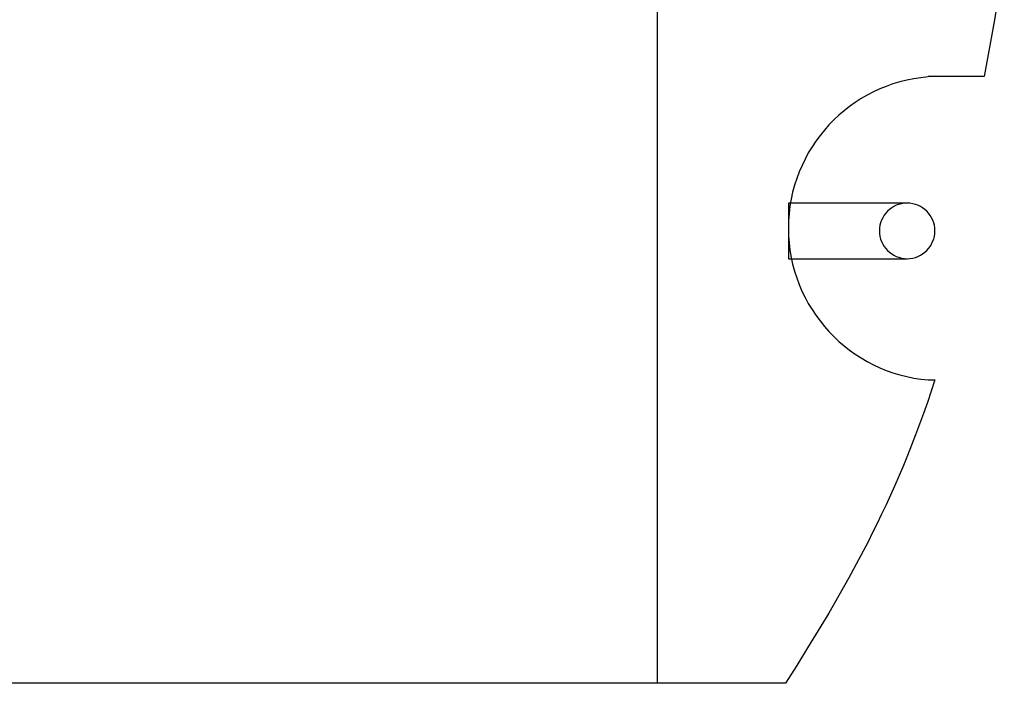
# Model space of a CAD drawing. Header units: metres. Extents: x 779 to 7046, y -512 to 9570.
# Tile 167 of 256: x 2480.778 to 2481.031, y -213.769 to -213.599. Entities that reach past the tile are written whole.
import ezdxf

# ---------------------------------------------------------------- set-up
doc = ezdxf.new("R2010")
doc.units = ezdxf.units.M
doc.linetypes.add('CIĄGłA', pattern=[0])
for name, color, linetype in [('1__logo', 7, 'Continuous'), ('PDF _Geometria', 7, 'Continuous'), ('TB_OBRYS1', 3, 'Continuous')]:
    doc.layers.add(name, color=color, linetype=linetype)

# ---------------------------------------------------------------- blocks, each defined once
blk = doc.blocks.new('B-B')
at = {"layer": '1__logo', "color": 18, "lineweight": 25, "true_color": 0x000000}
for p, q in [((24.97102, -78.00671, -10.04), (24.96263, -77.96165, -10.04)), ((24.97102, -78.00671, -10.04), (24.96263, -77.96165, -10.04)), ((25.09245, -77.98485, -10.04), (25.0784, -77.98747, -10.04)), ((25.09245, -77.98485, -10.04), (25.0784, -77.98747, -10.04)), ((25.09245, -77.98485, -10.04), (25.0784, -77.98747, -10.04)), ((25.09245, -77.98485, -10.04), (25.0784, -77.98747, -10.04)), ((25.09803, -78.01484, -10.04), (25.09245, -77.98485, -10.04)), ((25.09803, -78.01484, -10.04), (25.09245, -77.98485, -10.04)), ((25.09803, -78.01484, -10.04), (25.09245, -77.98485, -10.04)), ((25.09803, -78.01484, -10.04), (25.09245, -77.98485, -10.04)), ((25.0784, -77.98747, -10.04), (25.08399, -78.01746, -10.04)), ((25.0784, -77.98747, -10.04), (25.08399, -78.01746, -10.04)), ((25.0784, -77.98747, -10.04), (25.08399, -78.01746, -10.04)), ((25.0784, -77.98747, -10.04), (25.08399, -78.01746, -10.04)), ((25.08063, -77.98746, -10.04), (25.07887, -77.9881, -10.04)), ((25.08063, -77.98746, -10.04), (25.07887, -77.9881, -10.04)), ((25.08063, -77.98746, -10.04), (25.07887, -77.9881, -10.04)), ((25.08063, -77.98746, -10.04), (25.07887, -77.9881, -10.04)), ((25.0824, -77.9869, -10.04), (25.08063, -77.98746, -10.04)), ((25.0824, -77.9869, -10.04), (25.08063, -77.98746, -10.04)), ((25.0824, -77.9869, -10.04), (25.08063, -77.98746, -10.04)), ((25.0824, -77.9869, -10.04), (25.08063, -77.98746, -10.04)), ((25.08422, -77.98643, -10.04), (25.0824, -77.9869, -10.04)), ((25.08422, -77.98643, -10.04), (25.0824, -77.9869, -10.04)), ((25.08422, -77.98643, -10.04), (25.0824, -77.9869, -10.04)), ((25.08422, -77.98643, -10.04), (25.0824, -77.9869, -10.04)), ((25.08611, -77.98603, -10.04), (25.08422, -77.98643, -10.04)), ((25.08611, -77.98603, -10.04), (25.08422, -77.98643, -10.04)), ((25.08611, -77.98603, -10.04), (25.08422, -77.98643, -10.04)), ((25.08611, -77.98603, -10.04), (25.08422, -77.98643, -10.04)), ((25.08797, -77.98573, -10.04), (25.08611, -77.98603, -10.04)), ((25.08797, -77.98573, -10.04), (25.08611, -77.98603, -10.04)), ((25.08797, -77.98573, -10.04), (25.08611, -77.98603, -10.04)), ((25.08797, -77.98573, -10.04), (25.08611, -77.98603, -10.04)), ((25.08985, -77.98552, -10.04), (25.08797, -77.98573, -10.04)), ((25.08985, -77.98552, -10.04), (25.08797, -77.98573, -10.04)), ((25.08985, -77.98552, -10.04), (25.08797, -77.98573, -10.04)), ((25.08985, -77.98552, -10.04), (25.08797, -77.98573, -10.04)), ((25.09174, -77.98539, -10.04), (25.08985, -77.98552, -10.04)), ((25.09174, -77.98539, -10.04), (25.08985, -77.98552, -10.04)), ((25.09174, -77.98539, -10.04), (25.08985, -77.98552, -10.04)), ((25.09174, -77.98539, -10.04), (25.08985, -77.98552, -10.04)), ((25.09357, -77.98536, -10.04), (25.09174, -77.98539, -10.04)), ((25.09357, -77.98536, -10.04), (25.09174, -77.98539, -10.04)), ((25.09357, -77.98536, -10.04), (25.09174, -77.98539, -10.04)), ((25.09357, -77.98536, -10.04), (25.09174, -77.98539, -10.04)), ((25.0954, -77.98542, -10.04), (25.09357, -77.98536, -10.04)), ((25.0954, -77.98542, -10.04), (25.09357, -77.98536, -10.04)), ((25.0954, -77.98542, -10.04), (25.09357, -77.98536, -10.04)), ((25.0954, -77.98542, -10.04), (25.09357, -77.98536, -10.04)), ((25.09726, -77.98556, -10.04), (25.0954, -77.98542, -10.04)), ((25.09726, -77.98556, -10.04), (25.0954, -77.98542, -10.04)), ((25.09726, -77.98556, -10.04), (25.0954, -77.98542, -10.04)), ((25.09726, -77.98556, -10.04), (25.0954, -77.98542, -10.04)), ((25.09904, -77.98581, -10.04), (25.09726, -77.98556, -10.04)), ((25.09904, -77.98581, -10.04), (25.09726, -77.98556, -10.04)), ((25.09904, -77.98581, -10.04), (25.09726, -77.98556, -10.04)), ((25.09904, -77.98581, -10.04), (25.09726, -77.98556, -10.04)), ((25.10084, -77.98614, -10.04), (25.09904, -77.98581, -10.04)), ((25.10084, -77.98614, -10.04), (25.09904, -77.98581, -10.04)), ((25.10084, -77.98614, -10.04), (25.09904, -77.98581, -10.04)), ((25.10084, -77.98614, -10.04), (25.09904, -77.98581, -10.04)), ((25.10261, -77.98653, -10.04), (25.10084, -77.98614, -10.04)), ((25.10261, -77.98653, -10.04), (25.10084, -77.98614, -10.04)), ((25.10261, -77.98653, -10.04), (25.10084, -77.98614, -10.04)), ((25.10261, -77.98653, -10.04), (25.10084, -77.98614, -10.04)), ((25.10435, -77.98701, -10.04), (25.10261, -77.98653, -10.04)), ((25.10435, -77.98701, -10.04), (25.10261, -77.98653, -10.04)), ((25.10435, -77.98701, -10.04), (25.10261, -77.98653, -10.04)), ((25.10435, -77.98701, -10.04), (25.10261, -77.98653, -10.04)), ((25.10605, -77.98754, -10.04), (25.10435, -77.98701, -10.04)), ((25.10605, -77.98754, -10.04), (25.10435, -77.98701, -10.04)), ((25.10605, -77.98754, -10.04), (25.10435, -77.98701, -10.04)), ((25.10605, -77.98754, -10.04), (25.10435, -77.98701, -10.04)), ((25.07554, -77.98961, -10.04), (25.07392, -77.99049, -10.04)), ((25.07554, -77.98961, -10.04), (25.07392, -77.99049, -10.04)), ((25.07554, -77.98961, -10.04), (25.07392, -77.99049, -10.04)), ((25.07554, -77.98961, -10.04), (25.07392, -77.99049, -10.04)), ((25.07718, -77.98881, -10.04), (25.07554, -77.98961, -10.04)), ((25.07718, -77.98881, -10.04), (25.07554, -77.98961, -10.04)), ((25.07718, -77.98881, -10.04), (25.07554, -77.98961, -10.04)), ((25.07718, -77.98881, -10.04), (25.07554, -77.98961, -10.04)), ((25.07887, -77.9881, -10.04), (25.07718, -77.98881, -10.04)), ((25.07887, -77.9881, -10.04), (25.07718, -77.98881, -10.04)), ((25.07887, -77.9881, -10.04), (25.07718, -77.98881, -10.04)), ((25.07887, -77.9881, -10.04), (25.07718, -77.98881, -10.04)), ((25.10774, -77.9882, -10.04), (25.10605, -77.98754, -10.04)), ((25.10774, -77.9882, -10.04), (25.10605, -77.98754, -10.04)), ((25.10774, -77.9882, -10.04), (25.10605, -77.98754, -10.04)), ((25.10774, -77.9882, -10.04), (25.10605, -77.98754, -10.04)), ((25.10938, -77.98888, -10.04), (25.10774, -77.9882, -10.04)), ((25.10938, -77.98888, -10.04), (25.10774, -77.9882, -10.04)), ((25.10938, -77.98888, -10.04), (25.10774, -77.9882, -10.04)), ((25.10938, -77.98888, -10.04), (25.10774, -77.9882, -10.04)), ((25.111, -77.98969, -10.04), (25.10938, -77.98888, -10.04)), ((25.111, -77.98969, -10.04), (25.10938, -77.98888, -10.04)), ((25.111, -77.98969, -10.04), (25.10938, -77.98888, -10.04)), ((25.111, -77.98969, -10.04), (25.10938, -77.98888, -10.04)), ((25.11254, -77.99052, -10.04), (25.111, -77.98969, -10.04)), ((25.11254, -77.99052, -10.04), (25.111, -77.98969, -10.04)), ((25.11254, -77.99052, -10.04), (25.111, -77.98969, -10.04)), ((25.11254, -77.99052, -10.04), (25.111, -77.98969, -10.04)), ((25.07086, -77.99244, -10.04), (25.06941, -77.99352, -10.04)), ((25.07086, -77.99244, -10.04), (25.06941, -77.99352, -10.04)), ((25.07086, -77.99244, -10.04), (25.06941, -77.99352, -10.04)), ((25.07086, -77.99244, -10.04), (25.06941, -77.99352, -10.04)), ((25.07236, -77.99145, -10.04), (25.07086, -77.99244, -10.04)), ((25.07236, -77.99145, -10.04), (25.07086, -77.99244, -10.04)), ((25.07236, -77.99145, -10.04), (25.07086, -77.99244, -10.04)), ((25.07236, -77.99145, -10.04), (25.07086, -77.99244, -10.04)), ((25.07392, -77.99049, -10.04), (25.07236, -77.99145, -10.04)), ((25.07392, -77.99049, -10.04), (25.07236, -77.99145, -10.04)), ((25.07392, -77.99049, -10.04), (25.07236, -77.99145, -10.04)), ((25.07392, -77.99049, -10.04), (25.07236, -77.99145, -10.04)), ((25.11409, -77.99143, -10.04), (25.11254, -77.99052, -10.04)), ((25.11409, -77.99143, -10.04), (25.11254, -77.99052, -10.04)), ((25.11409, -77.99143, -10.04), (25.11254, -77.99052, -10.04)), ((25.11409, -77.99143, -10.04), (25.11254, -77.99052, -10.04)), ((25.11557, -77.99245, -10.04), (25.11409, -77.99143, -10.04)), ((25.11557, -77.99245, -10.04), (25.11409, -77.99143, -10.04)), ((25.11557, -77.99245, -10.04), (25.11409, -77.99143, -10.04)), ((25.11557, -77.99245, -10.04), (25.11409, -77.99143, -10.04)), ((25.11701, -77.99347, -10.04), (25.11557, -77.99245, -10.04)), ((25.11701, -77.99347, -10.04), (25.11557, -77.99245, -10.04)), ((25.11701, -77.99347, -10.04), (25.11557, -77.99245, -10.04)), ((25.11701, -77.99347, -10.04), (25.11557, -77.99245, -10.04)), ((25.06801, -77.99462, -10.04), (25.06668, -77.99585, -10.04)), ((25.06801, -77.99462, -10.04), (25.06668, -77.99585, -10.04)), ((25.06801, -77.99462, -10.04), (25.06668, -77.99585, -10.04)), ((25.06801, -77.99462, -10.04), (25.06668, -77.99585, -10.04)), ((25.06941, -77.99352, -10.04), (25.06801, -77.99462, -10.04)), ((25.06941, -77.99352, -10.04), (25.06801, -77.99462, -10.04)), ((25.06941, -77.99352, -10.04), (25.06801, -77.99462, -10.04)), ((25.06941, -77.99352, -10.04), (25.06801, -77.99462, -10.04)), ((25.11838, -77.9946, -10.04), (25.11701, -77.99347, -10.04)), ((25.11838, -77.9946, -10.04), (25.11701, -77.99347, -10.04)), ((25.11838, -77.9946, -10.04), (25.11701, -77.99347, -10.04)), ((25.11838, -77.9946, -10.04), (25.11701, -77.99347, -10.04)), ((25.11971, -77.99578, -10.04), (25.11838, -77.9946, -10.04)), ((25.11971, -77.99578, -10.04), (25.11838, -77.9946, -10.04)), ((25.11971, -77.99578, -10.04), (25.11838, -77.9946, -10.04)), ((25.11971, -77.99578, -10.04), (25.11838, -77.9946, -10.04)), ((25.06539, -77.99707, -10.04), (25.06417, -77.99841, -10.04)), ((25.06539, -77.99707, -10.04), (25.06417, -77.99841, -10.04)), ((25.06539, -77.99707, -10.04), (25.06417, -77.99841, -10.04)), ((25.06539, -77.99707, -10.04), (25.06417, -77.99841, -10.04)), ((25.06668, -77.99585, -10.04), (25.06539, -77.99707, -10.04)), ((25.06668, -77.99585, -10.04), (25.06539, -77.99707, -10.04)), ((25.06668, -77.99585, -10.04), (25.06539, -77.99707, -10.04)), ((25.06668, -77.99585, -10.04), (25.06539, -77.99707, -10.04)), ((25.12101, -77.99701, -10.04), (25.11971, -77.99578, -10.04)), ((25.12101, -77.99701, -10.04), (25.11971, -77.99578, -10.04)), ((25.12101, -77.99701, -10.04), (25.11971, -77.99578, -10.04)), ((25.12101, -77.99701, -10.04), (25.11971, -77.99578, -10.04)), ((25.12224, -77.99834, -10.04), (25.12101, -77.99701, -10.04)), ((25.12224, -77.99834, -10.04), (25.12101, -77.99701, -10.04)), ((25.12224, -77.99834, -10.04), (25.12101, -77.99701, -10.04)), ((25.12224, -77.99834, -10.04), (25.12101, -77.99701, -10.04)), ((25.06299, -77.99975, -10.04), (25.06191, -78.00115, -10.04)), ((25.06299, -77.99975, -10.04), (25.06191, -78.00115, -10.04)), ((25.06299, -77.99975, -10.04), (25.06191, -78.00115, -10.04)), ((25.06299, -77.99975, -10.04), (25.06191, -78.00115, -10.04)), ((25.06417, -77.99841, -10.04), (25.06299, -77.99975, -10.04)), ((25.06417, -77.99841, -10.04), (25.06299, -77.99975, -10.04)), ((25.06417, -77.99841, -10.04), (25.06299, -77.99975, -10.04)), ((25.06417, -77.99841, -10.04), (25.06299, -77.99975, -10.04)), ((25.12343, -77.99968, -10.04), (25.12224, -77.99834, -10.04)), ((25.12343, -77.99968, -10.04), (25.12224, -77.99834, -10.04)), ((25.12343, -77.99968, -10.04), (25.12224, -77.99834, -10.04)), ((25.12343, -77.99968, -10.04), (25.12224, -77.99834, -10.04)), ((25.12454, -78.00112, -10.04), (25.12343, -77.99968, -10.04)), ((25.12454, -78.00112, -10.04), (25.12343, -77.99968, -10.04)), ((25.12454, -78.00112, -10.04), (25.12343, -77.99968, -10.04)), ((25.12454, -78.00112, -10.04), (25.12343, -77.99968, -10.04)), ((25.06085, -78.00264, -10.04), (25.05988, -78.00412, -10.04)), ((25.06085, -78.00264, -10.04), (25.05988, -78.00412, -10.04)), ((25.06085, -78.00264, -10.04), (25.05988, -78.00412, -10.04)), ((25.06085, -78.00264, -10.04), (25.05988, -78.00412, -10.04)), ((25.06191, -78.00115, -10.04), (25.06085, -78.00264, -10.04)), ((25.06191, -78.00115, -10.04), (25.06085, -78.00264, -10.04)), ((25.06191, -78.00115, -10.04), (25.06085, -78.00264, -10.04)), ((25.06191, -78.00115, -10.04), (25.06085, -78.00264, -10.04)), ((25.12557, -78.00258, -10.04), (25.12454, -78.00112, -10.04)), ((25.12557, -78.00258, -10.04), (25.12454, -78.00112, -10.04)), ((25.12557, -78.00258, -10.04), (25.12454, -78.00112, -10.04)), ((25.12557, -78.00258, -10.04), (25.12454, -78.00112, -10.04)), ((25.12652, -78.0041, -10.04), (25.12557, -78.00258, -10.04)), ((25.12652, -78.0041, -10.04), (25.12557, -78.00258, -10.04)), ((25.12652, -78.0041, -10.04), (25.12557, -78.00258, -10.04)), ((25.12652, -78.0041, -10.04), (25.12557, -78.00258, -10.04)), ((24.97102, -78.00671, -10.04), (24.97057, -78.0043, -10.04)), ((24.97102, -78.00671, -10.04), (24.97057, -78.0043, -10.04)), ((24.97102, -78.00671, -10.04), (24.97057, -78.0043, -10.04)), ((24.97102, -78.00671, -10.04), (24.97057, -78.0043, -10.04)), ((25.05988, -78.00412, -10.04), (25.05901, -78.00566, -10.04)), ((25.05988, -78.00412, -10.04), (25.05901, -78.00566, -10.04)), ((25.05988, -78.00412, -10.04), (25.05901, -78.00566, -10.04)), ((25.05988, -78.00412, -10.04), (25.05901, -78.00566, -10.04)), ((25.12744, -78.00566, -10.04), (25.12652, -78.0041, -10.04)), ((25.12744, -78.00566, -10.04), (25.12652, -78.0041, -10.04)), ((25.12744, -78.00566, -10.04), (25.12652, -78.0041, -10.04)), ((25.12744, -78.00566, -10.04), (25.12652, -78.0041, -10.04)), ((24.97603, -78.00872, -10.04), (24.97102, -78.00671, -10.04)), ((24.97603, -78.00872, -10.04), (24.97102, -78.00671, -10.04)), ((24.97603, -78.00872, -10.04), (24.97102, -78.00671, -10.04)), ((24.97603, -78.00872, -10.04), (24.97102, -78.00671, -10.04)), ((24.97603, -78.00872, -10.04), (24.97102, -78.00671, -10.04)), ((24.97603, -78.00872, -10.04), (24.97102, -78.00671, -10.04)), ((24.97603, -78.00872, -10.04), (24.97102, -78.00671, -10.04)), ((24.97603, -78.00872, -10.04), (24.97102, -78.00671, -10.04)), ((25.05819, -78.00724, -10.04), (25.05742, -78.00885, -10.04)), ((25.05819, -78.00724, -10.04), (25.05742, -78.00885, -10.04)), ((25.05819, -78.00724, -10.04), (25.05742, -78.00885, -10.04)), ((25.05819, -78.00724, -10.04), (25.05742, -78.00885, -10.04)), ((25.05901, -78.00566, -10.04), (25.05819, -78.00724, -10.04)), ((25.05901, -78.00566, -10.04), (25.05819, -78.00724, -10.04)), ((25.05901, -78.00566, -10.04), (25.05819, -78.00724, -10.04)), ((25.05901, -78.00566, -10.04), (25.05819, -78.00724, -10.04)), ((25.12828, -78.00729, -10.04), (25.12744, -78.00566, -10.04)), ((25.12828, -78.00729, -10.04), (25.12744, -78.00566, -10.04)), ((25.12828, -78.00729, -10.04), (25.12744, -78.00566, -10.04)), ((25.12828, -78.00729, -10.04), (25.12744, -78.00566, -10.04)), ((25.12908, -78.00897, -10.04), (25.12828, -78.00729, -10.04)), ((25.12908, -78.00897, -10.04), (25.12828, -78.00729, -10.04)), ((25.12908, -78.00897, -10.04), (25.12828, -78.00729, -10.04)), ((25.12908, -78.00897, -10.04), (25.12828, -78.00729, -10.04)), ((24.98099, -78.01065, -10.04), (24.97603, -78.00872, -10.04)), ((24.98099, -78.01065, -10.04), (24.97603, -78.00872, -10.04)), ((24.98099, -78.01065, -10.04), (24.97603, -78.00872, -10.04)), ((24.98099, -78.01065, -10.04), (24.97603, -78.00872, -10.04)), ((24.98099, -78.01065, -10.04), (24.97603, -78.00872, -10.04)), ((24.98099, -78.01065, -10.04), (24.97603, -78.00872, -10.04)), ((24.98099, -78.01065, -10.04), (24.97603, -78.00872, -10.04)), ((24.98099, -78.01065, -10.04), (24.97603, -78.00872, -10.04)), ((25.05742, -78.00885, -10.04), (25.05675, -78.01054, -10.04)), ((25.05742, -78.00885, -10.04), (25.05675, -78.01054, -10.04)), ((25.05742, -78.00885, -10.04), (25.05675, -78.01054, -10.04)), ((25.05742, -78.00885, -10.04), (25.05675, -78.01054, -10.04)), ((25.08709, -78.01019, -10.04), (25.08654, -78.01061, -10.04)), ((25.08709, -78.01019, -10.04), (25.08654, -78.01061, -10.04)), ((25.08709, -78.01019, -10.04), (25.08654, -78.01061, -10.04)), ((25.08709, -78.01019, -10.04), (25.08654, -78.01061, -10.04)), ((25.0877, -78.00986, -10.04), (25.08709, -78.01019, -10.04)), ((25.0877, -78.00986, -10.04), (25.08709, -78.01019, -10.04)), ((25.0877, -78.00986, -10.04), (25.08709, -78.01019, -10.04)), ((25.0877, -78.00986, -10.04), (25.08709, -78.01019, -10.04)), ((25.08831, -78.00956, -10.04), (25.0877, -78.00986, -10.04)), ((25.08831, -78.00956, -10.04), (25.0877, -78.00986, -10.04)), ((25.08831, -78.00956, -10.04), (25.0877, -78.00986, -10.04)), ((25.08831, -78.00956, -10.04), (25.0877, -78.00986, -10.04)), ((25.08903, -78.00934, -10.04), (25.08831, -78.00956, -10.04)), ((25.08903, -78.00934, -10.04), (25.08831, -78.00956, -10.04)), ((25.08903, -78.00934, -10.04), (25.08831, -78.00956, -10.04)), ((25.08903, -78.00934, -10.04), (25.08831, -78.00956, -10.04)), ((25.08971, -78.00917, -10.04), (25.08903, -78.00934, -10.04)), ((25.08971, -78.00917, -10.04), (25.08903, -78.00934, -10.04)), ((25.08971, -78.00917, -10.04), (25.08903, -78.00934, -10.04)), ((25.08971, -78.00917, -10.04), (25.08903, -78.00934, -10.04)), ((25.09045, -78.00908, -10.04), (25.08971, -78.00917, -10.04)), ((25.09045, -78.00908, -10.04), (25.08971, -78.00917, -10.04)), ((25.09045, -78.00908, -10.04), (25.08971, -78.00917, -10.04)), ((25.09045, -78.00908, -10.04), (25.08971, -78.00917, -10.04)), ((25.09115, -78.00903, -10.04), (25.09045, -78.00908, -10.04)), ((25.09115, -78.00903, -10.04), (25.09045, -78.00908, -10.04)), ((25.09115, -78.00903, -10.04), (25.09045, -78.00908, -10.04)), ((25.09115, -78.00903, -10.04), (25.09045, -78.00908, -10.04)), ((25.09183, -78.00909, -10.04), (25.09115, -78.00903, -10.04)), ((25.09183, -78.00909, -10.04), (25.09115, -78.00903, -10.04)), ((25.09183, -78.00909, -10.04), (25.09115, -78.00903, -10.04)), ((25.09183, -78.00909, -10.04), (25.09115, -78.00903, -10.04)), ((25.09252, -78.00918, -10.04), (25.09183, -78.00909, -10.04)), ((25.09252, -78.00918, -10.04), (25.09183, -78.00909, -10.04)), ((25.09252, -78.00918, -10.04), (25.09183, -78.00909, -10.04)), ((25.09252, -78.00918, -10.04), (25.09183, -78.00909, -10.04)), ((25.09318, -78.00937, -10.04), (25.09252, -78.00918, -10.04)), ((25.09318, -78.00937, -10.04), (25.09252, -78.00918, -10.04)), ((25.09318, -78.00937, -10.04), (25.09252, -78.00918, -10.04)), ((25.09318, -78.00937, -10.04), (25.09252, -78.00918, -10.04)), ((25.09385, -78.0096, -10.04), (25.09318, -78.00937, -10.04)), ((25.09385, -78.0096, -10.04), (25.09318, -78.00937, -10.04)), ((25.09385, -78.0096, -10.04), (25.09318, -78.00937, -10.04)), ((25.09385, -78.0096, -10.04), (25.09318, -78.00937, -10.04)), ((25.09444, -78.00994, -10.04), (25.09385, -78.0096, -10.04)), ((25.09444, -78.00994, -10.04), (25.09385, -78.0096, -10.04)), ((25.09444, -78.00994, -10.04), (25.09385, -78.0096, -10.04)), ((25.09444, -78.00994, -10.04), (25.09385, -78.0096, -10.04)), ((25.09504, -78.01027, -10.04), (25.09444, -78.00994, -10.04)), ((25.09504, -78.01027, -10.04), (25.09444, -78.00994, -10.04)), ((25.09504, -78.01027, -10.04), (25.09444, -78.00994, -10.04)), ((25.09504, -78.01027, -10.04), (25.09444, -78.00994, -10.04)), ((25.12975, -78.01067, -10.04), (25.12908, -78.00897, -10.04)), ((25.12975, -78.01067, -10.04), (25.12908, -78.00897, -10.04)), ((25.12975, -78.01067, -10.04), (25.12908, -78.00897, -10.04)), ((25.12975, -78.01067, -10.04), (25.12908, -78.00897, -10.04)), ((24.98592, -78.0125, -10.04), (24.98099, -78.01065, -10.04)), ((24.98592, -78.0125, -10.04), (24.98099, -78.01065, -10.04)), ((24.98592, -78.0125, -10.04), (24.98099, -78.01065, -10.04)), ((24.98592, -78.0125, -10.04), (24.98099, -78.01065, -10.04)), ((24.98592, -78.0125, -10.04), (24.98099, -78.01065, -10.04)), ((24.98592, -78.0125, -10.04), (24.98099, -78.01065, -10.04)), ((24.98592, -78.0125, -10.04), (24.98099, -78.01065, -10.04)), ((24.98592, -78.0125, -10.04), (24.98099, -78.01065, -10.04)), ((24.99081, -78.01435, -10.04), (24.98592, -78.0125, -10.04)), ((24.99081, -78.01435, -10.04), (24.98592, -78.0125, -10.04)), ((24.99081, -78.01435, -10.04), (24.98592, -78.0125, -10.04)), ((24.99081, -78.01435, -10.04), (24.98592, -78.0125, -10.04)), ((24.99081, -78.01435, -10.04), (24.98592, -78.0125, -10.04)), ((24.99081, -78.01435, -10.04), (24.98592, -78.0125, -10.04)), ((24.99081, -78.01435, -10.04), (24.98592, -78.0125, -10.04)), ((24.99081, -78.01435, -10.04), (24.98592, -78.0125, -10.04)), ((25.05613, -78.01222, -10.04), (25.05561, -78.01396, -10.04)), ((25.05613, -78.01222, -10.04), (25.05561, -78.01396, -10.04)), ((25.05613, -78.01222, -10.04), (25.05561, -78.01396, -10.04)), ((25.05613, -78.01222, -10.04), (25.05561, -78.01396, -10.04)), ((25.05675, -78.01054, -10.04), (25.05613, -78.01222, -10.04)), ((25.05675, -78.01054, -10.04), (25.05613, -78.01222, -10.04)), ((25.05675, -78.01054, -10.04), (25.05613, -78.01222, -10.04)), ((25.05675, -78.01054, -10.04), (25.05613, -78.01222, -10.04)), ((25.0848, -78.01272, -10.04), (25.08447, -78.01336, -10.04)), ((25.0848, -78.01272, -10.04), (25.08447, -78.01336, -10.04)), ((25.0848, -78.01272, -10.04), (25.08447, -78.01336, -10.04)), ((25.0848, -78.01272, -10.04), (25.08447, -78.01336, -10.04)), ((25.08513, -78.01212, -10.04), (25.0848, -78.01272, -10.04)), ((25.08513, -78.01212, -10.04), (25.0848, -78.01272, -10.04)), ((25.08513, -78.01212, -10.04), (25.0848, -78.01272, -10.04)), ((25.08513, -78.01212, -10.04), (25.0848, -78.01272, -10.04)), ((25.08557, -78.01159, -10.04), (25.08513, -78.01212, -10.04)), ((25.08557, -78.01159, -10.04), (25.08513, -78.01212, -10.04)), ((25.08557, -78.01159, -10.04), (25.08513, -78.01212, -10.04)), ((25.08557, -78.01159, -10.04), (25.08513, -78.01212, -10.04)), ((25.086, -78.01106, -10.04), (25.08557, -78.01159, -10.04)), ((25.086, -78.01106, -10.04), (25.08557, -78.01159, -10.04)), ((25.086, -78.01106, -10.04), (25.08557, -78.01159, -10.04)), ((25.086, -78.01106, -10.04), (25.08557, -78.01159, -10.04)), ((25.08654, -78.01061, -10.04), (25.086, -78.01106, -10.04)), ((25.08654, -78.01061, -10.04), (25.086, -78.01106, -10.04)), ((25.08654, -78.01061, -10.04), (25.086, -78.01106, -10.04)), ((25.08654, -78.01061, -10.04), (25.086, -78.01106, -10.04)), ((25.09561, -78.0107, -10.04), (25.09504, -78.01027, -10.04)), ((25.09561, -78.0107, -10.04), (25.09504, -78.01027, -10.04)), ((25.09561, -78.0107, -10.04), (25.09504, -78.01027, -10.04)), ((25.09561, -78.0107, -10.04), (25.09504, -78.01027, -10.04)), ((25.0961, -78.01119, -10.04), (25.09561, -78.0107, -10.04)), ((25.0961, -78.01119, -10.04), (25.09561, -78.0107, -10.04)), ((25.0961, -78.01119, -10.04), (25.09561, -78.0107, -10.04)), ((25.0961, -78.01119, -10.04), (25.09561, -78.0107, -10.04)), ((25.09655, -78.01169, -10.04), (25.0961, -78.01119, -10.04)), ((25.09655, -78.01169, -10.04), (25.0961, -78.01119, -10.04)), ((25.09655, -78.01169, -10.04), (25.0961, -78.01119, -10.04)), ((25.09655, -78.01169, -10.04), (25.0961, -78.01119, -10.04)), ((25.09697, -78.01223, -10.04), (25.09655, -78.01169, -10.04)), ((25.09697, -78.01223, -10.04), (25.09655, -78.01169, -10.04)), ((25.09697, -78.01223, -10.04), (25.09655, -78.01169, -10.04)), ((25.09697, -78.01223, -10.04), (25.09655, -78.01169, -10.04)), ((25.0973, -78.01284, -10.04), (25.09697, -78.01223, -10.04)), ((25.0973, -78.01284, -10.04), (25.09697, -78.01223, -10.04)), ((25.0973, -78.01284, -10.04), (25.09697, -78.01223, -10.04)), ((25.0973, -78.01284, -10.04), (25.09697, -78.01223, -10.04)), ((25.13035, -78.01243, -10.04), (25.12975, -78.01067, -10.04)), ((25.13035, -78.01243, -10.04), (25.12975, -78.01067, -10.04)), ((25.13035, -78.01243, -10.04), (25.12975, -78.01067, -10.04)), ((25.13035, -78.01243, -10.04), (25.12975, -78.01067, -10.04)), ((25.13091, -78.01425, -10.04), (25.13035, -78.01243, -10.04)), ((25.13091, -78.01425, -10.04), (25.13035, -78.01243, -10.04)), ((25.13091, -78.01425, -10.04), (25.13035, -78.01243, -10.04)), ((25.13091, -78.01425, -10.04), (25.13035, -78.01243, -10.04)), ((24.99572, -78.01607, -10.04), (24.99081, -78.01435, -10.04)), ((24.99572, -78.01607, -10.04), (24.99081, -78.01435, -10.04)), ((24.99572, -78.01607, -10.04), (24.99081, -78.01435, -10.04)), ((24.99572, -78.01607, -10.04), (24.99081, -78.01435, -10.04)), ((24.99572, -78.01607, -10.04), (24.99081, -78.01435, -10.04)), ((24.99572, -78.01607, -10.04), (24.99081, -78.01435, -10.04)), ((24.99572, -78.01607, -10.04), (24.99081, -78.01435, -10.04)), ((24.99572, -78.01607, -10.04), (24.99081, -78.01435, -10.04)), ((25.05561, -78.01396, -10.04), (25.05517, -78.01569, -10.04)), ((25.05561, -78.01396, -10.04), (25.05517, -78.01569, -10.04)), ((25.05561, -78.01396, -10.04), (25.05517, -78.01569, -10.04)), ((25.05561, -78.01396, -10.04), (25.05517, -78.01569, -10.04)), ((25.08404, -78.01464, -10.04), (25.08395, -78.01533, -10.04)), ((25.08404, -78.01464, -10.04), (25.08395, -78.01533, -10.04)), ((25.08404, -78.01464, -10.04), (25.08395, -78.01533, -10.04)), ((25.08404, -78.01464, -10.04), (25.08395, -78.01533, -10.04)), ((25.08423, -78.01398, -10.04), (25.08404, -78.01464, -10.04)), ((25.08423, -78.01398, -10.04), (25.08404, -78.01464, -10.04)), ((25.08423, -78.01398, -10.04), (25.08404, -78.01464, -10.04)), ((25.08423, -78.01398, -10.04), (25.08404, -78.01464, -10.04)), ((25.08447, -78.01336, -10.04), (25.08423, -78.01398, -10.04)), ((25.08447, -78.01336, -10.04), (25.08423, -78.01398, -10.04)), ((25.08447, -78.01336, -10.04), (25.08423, -78.01398, -10.04)), ((25.08447, -78.01336, -10.04), (25.08423, -78.01398, -10.04)), ((25.0976, -78.0135, -10.04), (25.0973, -78.01284, -10.04)), ((25.0976, -78.0135, -10.04), (25.0973, -78.01284, -10.04)), ((25.0976, -78.0135, -10.04), (25.0973, -78.01284, -10.04)), ((25.0976, -78.0135, -10.04), (25.0973, -78.01284, -10.04)), ((25.09786, -78.01416, -10.04), (25.0976, -78.0135, -10.04)), ((25.09786, -78.01416, -10.04), (25.0976, -78.0135, -10.04)), ((25.09786, -78.01416, -10.04), (25.0976, -78.0135, -10.04)), ((25.09786, -78.01416, -10.04), (25.0976, -78.0135, -10.04)), ((25.09803, -78.01484, -10.04), (25.09786, -78.01416, -10.04)), ((25.09803, -78.01484, -10.04), (25.09786, -78.01416, -10.04)), ((25.09803, -78.01484, -10.04), (25.09786, -78.01416, -10.04)), ((25.09803, -78.01484, -10.04), (25.09786, -78.01416, -10.04)), ((25.09803, -78.01484, -10.04), (25.09803, -78.01484, -10.04)), ((25.09803, -78.01484, -10.04), (25.09803, -78.01484, -10.04)), ((25.09812, -78.01558, -10.04), (25.09803, -78.01484, -10.04)), ((25.09812, -78.01558, -10.04), (25.09803, -78.01484, -10.04)), ((25.09803, -78.01484, -10.04), (25.09803, -78.01484, -10.04)), ((25.09803, -78.01484, -10.04), (25.09803, -78.01484, -10.04)), ((25.09812, -78.01558, -10.04), (25.09803, -78.01484, -10.04)), ((25.09812, -78.01558, -10.04), (25.09803, -78.01484, -10.04)), ((25.131, -78.01423, -10.04), (25.13091, -78.01425, -10.04)), ((25.131, -78.01423, -10.04), (25.13091, -78.01425, -10.04)), ((25.131, -78.01423, -10.04), (25.13091, -78.01425, -10.04)), ((25.131, -78.01423, -10.04), (25.13091, -78.01425, -10.04)), ((25.13155, -78.0172, -10.04), (25.131, -78.01423, -10.04)), ((25.13155, -78.0172, -10.04), (25.131, -78.01423, -10.04)), ((25.131, -78.01423, -10.04), (25.131, -78.01423, -10.04)), ((25.13155, -78.0172, -10.04), (25.131, -78.01423, -10.04)), ((25.13155, -78.0172, -10.04), (25.131, -78.01423, -10.04)), ((25.131, -78.01423, -10.04), (25.131, -78.01423, -10.04)), ((25.00068, -78.01777, -10.04), (24.99572, -78.01607, -10.04)), ((25.00068, -78.01777, -10.04), (24.99572, -78.01607, -10.04)), ((25.00068, -78.01777, -10.04), (24.99572, -78.01607, -10.04)), ((25.00068, -78.01777, -10.04), (24.99572, -78.01607, -10.04)), ((25.00068, -78.01777, -10.04), (24.99572, -78.01607, -10.04)), ((25.00068, -78.01777, -10.04), (24.99572, -78.01607, -10.04)), ((25.00068, -78.01777, -10.04), (24.99572, -78.01607, -10.04)), ((25.00068, -78.01777, -10.04), (24.99572, -78.01607, -10.04)), ((25.00561, -78.01935, -10.04), (25.00068, -78.01777, -10.04)), ((25.00561, -78.01935, -10.04), (25.00068, -78.01777, -10.04)), ((25.00561, -78.01935, -10.04), (25.00068, -78.01777, -10.04)), ((25.00561, -78.01935, -10.04), (25.00068, -78.01777, -10.04)), ((25.00561, -78.01935, -10.04), (25.00068, -78.01777, -10.04)), ((25.00561, -78.01935, -10.04), (25.00068, -78.01777, -10.04)), ((25.00561, -78.01935, -10.04), (25.00068, -78.01777, -10.04)), ((25.00561, -78.01935, -10.04), (25.00068, -78.01777, -10.04)), ((25.05479, -78.01746, -10.04), (25.0545, -78.01925, -10.04)), ((25.05479, -78.01746, -10.04), (25.0545, -78.01925, -10.04)), ((25.05479, -78.01746, -10.04), (25.0545, -78.01925, -10.04)), ((25.05479, -78.01746, -10.04), (25.0545, -78.01925, -10.04)), ((25.05517, -78.01569, -10.04), (25.05479, -78.01746, -10.04)), ((25.05517, -78.01569, -10.04), (25.05479, -78.01746, -10.04)), ((25.05517, -78.01569, -10.04), (25.05479, -78.01746, -10.04)), ((25.05517, -78.01569, -10.04), (25.05479, -78.01746, -10.04)), ((25.08395, -78.01533, -10.04), (25.0839, -78.01605, -10.04)), ((25.08395, -78.01533, -10.04), (25.0839, -78.01605, -10.04)), ((25.08395, -78.01533, -10.04), (25.0839, -78.01605, -10.04)), ((25.08395, -78.01533, -10.04), (25.0839, -78.01605, -10.04)), ((25.0839, -78.01605, -10.04), (25.0839, -78.01676, -10.04)), ((25.0839, -78.01605, -10.04), (25.0839, -78.01676, -10.04)), ((25.0839, -78.01605, -10.04), (25.0839, -78.01676, -10.04)), ((25.0839, -78.01605, -10.04), (25.0839, -78.01676, -10.04)), ((25.0839, -78.01676, -10.04), (25.08399, -78.01746, -10.04)), ((25.0839, -78.01676, -10.04), (25.08399, -78.01746, -10.04)), ((25.0839, -78.01676, -10.04), (25.08399, -78.01746, -10.04)), ((25.0839, -78.01676, -10.04), (25.08399, -78.01746, -10.04)), ((25.08399, -78.01746, -10.04), (25.08399, -78.01746, -10.04)), ((25.08399, -78.01746, -10.04), (25.08417, -78.01818, -10.04)), ((25.08399, -78.01746, -10.04), (25.08417, -78.01818, -10.04)), ((25.08399, -78.01746, -10.04), (25.08399, -78.01746, -10.04)), ((25.08399, -78.01746, -10.04), (25.08417, -78.01818, -10.04)), ((25.08399, -78.01746, -10.04), (25.08417, -78.01818, -10.04)), ((25.0978, -78.01836, -10.04), (25.09799, -78.0177, -10.04)), ((25.0978, -78.01836, -10.04), (25.09799, -78.0177, -10.04)), ((25.0978, -78.01836, -10.04), (25.09799, -78.0177, -10.04)), ((25.0978, -78.01836, -10.04), (25.09799, -78.0177, -10.04)), ((25.09799, -78.0177, -10.04), (25.09808, -78.01702, -10.04)), ((25.09799, -78.0177, -10.04), (25.09808, -78.01702, -10.04)), ((25.09799, -78.0177, -10.04), (25.09808, -78.01702, -10.04)), ((25.09799, -78.0177, -10.04), (25.09808, -78.01702, -10.04)), ((25.09808, -78.01702, -10.04), (25.09812, -78.0163, -10.04)), ((25.09808, -78.01702, -10.04), (25.09812, -78.0163, -10.04)), ((25.09808, -78.01702, -10.04), (25.09812, -78.0163, -10.04)), ((25.09808, -78.01702, -10.04), (25.09812, -78.0163, -10.04)), ((25.09812, -78.0163, -10.04), (25.09812, -78.01558, -10.04)), ((25.09812, -78.0163, -10.04), (25.09812, -78.01558, -10.04)), ((25.09812, -78.0163, -10.04), (25.09812, -78.01558, -10.04)), ((25.09812, -78.0163, -10.04), (25.09812, -78.01558, -10.04)), ((25.13363, -78.02836, -10.04), (25.13155, -78.0172, -10.04)), ((25.13363, -78.02836, -10.04), (25.13155, -78.0172, -10.04)), ((25.13363, -78.02836, -10.04), (25.13155, -78.0172, -10.04)), ((25.13363, -78.02836, -10.04), (25.13155, -78.0172, -10.04)), ((25.01063, -78.02091, -10.04), (25.00561, -78.01935, -10.04)), ((25.01063, -78.02091, -10.04), (25.00561, -78.01935, -10.04)), ((25.01063, -78.02091, -10.04), (25.00561, -78.01935, -10.04)), ((25.01063, -78.02091, -10.04), (25.00561, -78.01935, -10.04)), ((25.01063, -78.02091, -10.04), (25.00561, -78.01935, -10.04)), ((25.01063, -78.02091, -10.04), (25.00561, -78.01935, -10.04)), ((25.01063, -78.02091, -10.04), (25.00561, -78.01935, -10.04)), ((25.01063, -78.02091, -10.04), (25.00561, -78.01935, -10.04)), ((25.0545, -78.01925, -10.04), (25.0543, -78.02107, -10.04)), ((25.0545, -78.01925, -10.04), (25.0543, -78.02107, -10.04)), ((25.0545, -78.01925, -10.04), (25.0543, -78.02107, -10.04)), ((25.0545, -78.01925, -10.04), (25.0543, -78.02107, -10.04)), ((25.08417, -78.01818, -10.04), (25.08442, -78.01885, -10.04)), ((25.08417, -78.01818, -10.04), (25.08442, -78.01885, -10.04)), ((25.08417, -78.01818, -10.04), (25.08442, -78.01885, -10.04)), ((25.08417, -78.01818, -10.04), (25.08442, -78.01885, -10.04)), ((25.08442, -78.01885, -10.04), (25.08472, -78.01951, -10.04)), ((25.08442, -78.01885, -10.04), (25.08472, -78.01951, -10.04)), ((25.08442, -78.01885, -10.04), (25.08472, -78.01951, -10.04)), ((25.08442, -78.01885, -10.04), (25.08472, -78.01951, -10.04)), ((25.08472, -78.01951, -10.04), (25.08506, -78.02011, -10.04)), ((25.08472, -78.01951, -10.04), (25.08506, -78.02011, -10.04)), ((25.08472, -78.01951, -10.04), (25.08506, -78.02011, -10.04)), ((25.08472, -78.01951, -10.04), (25.08506, -78.02011, -10.04)), ((25.08506, -78.02011, -10.04), (25.08547, -78.02066, -10.04)), ((25.08506, -78.02011, -10.04), (25.08547, -78.02066, -10.04)), ((25.08506, -78.02011, -10.04), (25.08547, -78.02066, -10.04)), ((25.08506, -78.02011, -10.04), (25.08547, -78.02066, -10.04)), ((25.09646, -78.02075, -10.04), (25.09689, -78.02018, -10.04)), ((25.09646, -78.02075, -10.04), (25.09689, -78.02018, -10.04)), ((25.09646, -78.02075, -10.04), (25.09689, -78.02018, -10.04)), ((25.09646, -78.02075, -10.04), (25.09689, -78.02018, -10.04)), ((25.09689, -78.02018, -10.04), (25.09727, -78.01962, -10.04)), ((25.09689, -78.02018, -10.04), (25.09727, -78.01962, -10.04)), ((25.09689, -78.02018, -10.04), (25.09727, -78.01962, -10.04)), ((25.09689, -78.02018, -10.04), (25.09727, -78.01962, -10.04)), ((25.09727, -78.01962, -10.04), (25.09756, -78.01899, -10.04)), ((25.09727, -78.01962, -10.04), (25.09756, -78.01899, -10.04)), ((25.09727, -78.01962, -10.04), (25.09756, -78.01899, -10.04)), ((25.09727, -78.01962, -10.04), (25.09756, -78.01899, -10.04)), ((25.09756, -78.01899, -10.04), (25.0978, -78.01836, -10.04)), ((25.09756, -78.01899, -10.04), (25.0978, -78.01836, -10.04)), ((25.09756, -78.01899, -10.04), (25.0978, -78.01836, -10.04)), ((25.09756, -78.01899, -10.04), (25.0978, -78.01836, -10.04)), ((25.01317, -78.02164, -10.04), (25.01063, -78.02091, -10.04)), ((25.01317, -78.02164, -10.04), (25.01063, -78.02091, -10.04)), ((25.01317, -78.02164, -10.04), (25.01063, -78.02091, -10.04)), ((25.01317, -78.02164, -10.04), (25.01063, -78.02091, -10.04)), ((25.01317, -78.02164, -10.04), (25.01063, -78.02091, -10.04)), ((25.01317, -78.02164, -10.04), (25.01063, -78.02091, -10.04)), ((25.01317, -78.02164, -10.04), (25.01063, -78.02091, -10.04)), ((25.01317, -78.02164, -10.04), (25.01063, -78.02091, -10.04)), ((25.01571, -78.02237, -10.04), (25.01317, -78.02164, -10.04)), ((25.01571, -78.02237, -10.04), (25.01317, -78.02164, -10.04)), ((25.01571, -78.02237, -10.04), (25.01317, -78.02164, -10.04)), ((25.01571, -78.02237, -10.04), (25.01317, -78.02164, -10.04)), ((25.01571, -78.02237, -10.04), (25.01317, -78.02164, -10.04)), ((25.01571, -78.02237, -10.04), (25.01317, -78.02164, -10.04)), ((25.01571, -78.02237, -10.04), (25.01317, -78.02164, -10.04)), ((25.01571, -78.02237, -10.04), (25.01317, -78.02164, -10.04)), ((25.01829, -78.02305, -10.04), (25.01571, -78.02237, -10.04)), ((25.01829, -78.02305, -10.04), (25.01571, -78.02237, -10.04)), ((25.01829, -78.02305, -10.04), (25.01571, -78.02237, -10.04)), ((25.01829, -78.02305, -10.04), (25.01571, -78.02237, -10.04)), ((25.01829, -78.02305, -10.04), (25.01571, -78.02237, -10.04)), ((25.01829, -78.02305, -10.04), (25.01571, -78.02237, -10.04)), ((25.01829, -78.02305, -10.04), (25.01571, -78.02237, -10.04)), ((25.01829, -78.02305, -10.04), (25.01571, -78.02237, -10.04)), ((25.0543, -78.02107, -10.04), (25.0542, -78.02292, -10.04)), ((25.0543, -78.02107, -10.04), (25.0542, -78.02292, -10.04)), ((25.0543, -78.02107, -10.04), (25.0542, -78.02292, -10.04)), ((25.0543, -78.02107, -10.04), (25.0542, -78.02292, -10.04)), ((25.08547, -78.02066, -10.04), (25.08592, -78.02115, -10.04)), ((25.08547, -78.02066, -10.04), (25.08592, -78.02115, -10.04)), ((25.08547, -78.02066, -10.04), (25.08592, -78.02115, -10.04)), ((25.08547, -78.02066, -10.04), (25.08592, -78.02115, -10.04)), ((25.08592, -78.02115, -10.04), (25.08646, -78.02163, -10.04)), ((25.08592, -78.02115, -10.04), (25.08646, -78.02163, -10.04)), ((25.08592, -78.02115, -10.04), (25.08646, -78.02163, -10.04)), ((25.08592, -78.02115, -10.04), (25.08646, -78.02163, -10.04)), ((25.08646, -78.02163, -10.04), (25.08698, -78.02203, -10.04)), ((25.08646, -78.02163, -10.04), (25.08698, -78.02203, -10.04)), ((25.08646, -78.02163, -10.04), (25.08698, -78.02203, -10.04)), ((25.08646, -78.02163, -10.04), (25.08698, -78.02203, -10.04)), ((25.08698, -78.02203, -10.04), (25.08758, -78.02241, -10.04)), ((25.08698, -78.02203, -10.04), (25.08758, -78.02241, -10.04)), ((25.08698, -78.02203, -10.04), (25.08758, -78.02241, -10.04)), ((25.08698, -78.02203, -10.04), (25.08758, -78.02241, -10.04)), ((25.08758, -78.02241, -10.04), (25.08817, -78.0227, -10.04)), ((25.08758, -78.02241, -10.04), (25.08817, -78.0227, -10.04)), ((25.08758, -78.02241, -10.04), (25.08817, -78.0227, -10.04)), ((25.08758, -78.02241, -10.04), (25.08817, -78.0227, -10.04)), ((25.08817, -78.0227, -10.04), (25.08884, -78.02293, -10.04)), ((25.08817, -78.0227, -10.04), (25.08884, -78.02293, -10.04)), ((25.08817, -78.0227, -10.04), (25.08884, -78.02293, -10.04)), ((25.08817, -78.0227, -10.04), (25.08884, -78.02293, -10.04)), ((25.09304, -78.02299, -10.04), (25.09371, -78.02278, -10.04)), ((25.09304, -78.02299, -10.04), (25.09371, -78.02278, -10.04)), ((25.09304, -78.02299, -10.04), (25.09371, -78.02278, -10.04)), ((25.09304, -78.02299, -10.04), (25.09371, -78.02278, -10.04)), ((25.09371, -78.02278, -10.04), (25.09433, -78.02249, -10.04)), ((25.09371, -78.02278, -10.04), (25.09433, -78.02249, -10.04)), ((25.09371, -78.02278, -10.04), (25.09433, -78.02249, -10.04)), ((25.09371, -78.02278, -10.04), (25.09433, -78.02249, -10.04)), ((25.09433, -78.02249, -10.04), (25.09493, -78.02211, -10.04)), ((25.09433, -78.02249, -10.04), (25.09493, -78.02211, -10.04)), ((25.09433, -78.02249, -10.04), (25.09493, -78.02211, -10.04)), ((25.09433, -78.02249, -10.04), (25.09493, -78.02211, -10.04)), ((25.09493, -78.02211, -10.04), (25.09547, -78.02169, -10.04)), ((25.09493, -78.02211, -10.04), (25.09547, -78.02169, -10.04)), ((25.09493, -78.02211, -10.04), (25.09547, -78.02169, -10.04)), ((25.09493, -78.02211, -10.04), (25.09547, -78.02169, -10.04)), ((25.09547, -78.02169, -10.04), (25.09601, -78.02124, -10.04)), ((25.09547, -78.02169, -10.04), (25.09601, -78.02124, -10.04)), ((25.09547, -78.02169, -10.04), (25.09601, -78.02124, -10.04)), ((25.09547, -78.02169, -10.04), (25.09601, -78.02124, -10.04)), ((25.09601, -78.02124, -10.04), (25.09646, -78.02075, -10.04)), ((25.09601, -78.02124, -10.04), (25.09646, -78.02075, -10.04)), ((25.09601, -78.02124, -10.04), (25.09646, -78.02075, -10.04)), ((25.09601, -78.02124, -10.04), (25.09646, -78.02075, -10.04)), ((25.02087, -78.02373, -10.04), (25.01829, -78.02305, -10.04)), ((25.02087, -78.02373, -10.04), (25.01829, -78.02305, -10.04)), ((25.02087, -78.02373, -10.04), (25.01829, -78.02305, -10.04)), ((25.02087, -78.02373, -10.04), (25.01829, -78.02305, -10.04)), ((25.02087, -78.02373, -10.04), (25.01829, -78.02305, -10.04)), ((25.02087, -78.02373, -10.04), (25.01829, -78.02305, -10.04)), ((25.02087, -78.02373, -10.04), (25.01829, -78.02305, -10.04)), ((25.02087, -78.02373, -10.04), (25.01829, -78.02305, -10.04)), ((25.02349, -78.0244, -10.04), (25.02087, -78.02373, -10.04)), ((25.02349, -78.0244, -10.04), (25.02087, -78.02373, -10.04)), ((25.02349, -78.0244, -10.04), (25.02087, -78.02373, -10.04)), ((25.02349, -78.0244, -10.04), (25.02087, -78.02373, -10.04)), ((25.02349, -78.0244, -10.04), (25.02087, -78.02373, -10.04)), ((25.02349, -78.0244, -10.04), (25.02087, -78.02373, -10.04)), ((25.02349, -78.0244, -10.04), (25.02087, -78.02373, -10.04)), ((25.02349, -78.0244, -10.04), (25.02087, -78.02373, -10.04)), ((25.02615, -78.02502, -10.04), (25.02349, -78.0244, -10.04)), ((25.02615, -78.02502, -10.04), (25.02349, -78.0244, -10.04)), ((25.02615, -78.02502, -10.04), (25.02349, -78.0244, -10.04)), ((25.02615, -78.02502, -10.04), (25.02349, -78.0244, -10.04)), ((25.02615, -78.02502, -10.04), (25.02349, -78.0244, -10.04)), ((25.02615, -78.02502, -10.04), (25.02349, -78.0244, -10.04)), ((25.02615, -78.02502, -10.04), (25.02349, -78.0244, -10.04)), ((25.02615, -78.02502, -10.04), (25.02349, -78.0244, -10.04)), ((25.02885, -78.02563, -10.04), (25.02615, -78.02502, -10.04)), ((25.02885, -78.02563, -10.04), (25.02615, -78.02502, -10.04)), ((25.02885, -78.02563, -10.04), (25.02615, -78.02502, -10.04)), ((25.02885, -78.02563, -10.04), (25.02615, -78.02502, -10.04)), ((25.02885, -78.02563, -10.04), (25.02615, -78.02502, -10.04)), ((25.02885, -78.02563, -10.04), (25.02615, -78.02502, -10.04)), ((25.02885, -78.02563, -10.04), (25.02615, -78.02502, -10.04)), ((25.02885, -78.02563, -10.04), (25.02615, -78.02502, -10.04)), ((25.0542, -78.02292, -10.04), (25.05414, -78.02476, -10.04)), ((25.0542, -78.02292, -10.04), (25.05414, -78.02476, -10.04)), ((25.0542, -78.02292, -10.04), (25.05414, -78.02476, -10.04)), ((25.0542, -78.02292, -10.04), (25.05414, -78.02476, -10.04)), ((25.05414, -78.02476, -10.04), (25.05422, -78.02661, -10.04)), ((25.05414, -78.02476, -10.04), (25.05422, -78.02661, -10.04)), ((25.05414, -78.02476, -10.04), (25.05422, -78.02661, -10.04)), ((25.05414, -78.02476, -10.04), (25.05422, -78.02661, -10.04)), ((25.08884, -78.02293, -10.04), (25.0895, -78.02312, -10.04)), ((25.08884, -78.02293, -10.04), (25.0895, -78.02312, -10.04)), ((25.08884, -78.02293, -10.04), (25.0895, -78.02312, -10.04)), ((25.08884, -78.02293, -10.04), (25.0895, -78.02312, -10.04)), ((25.0895, -78.02312, -10.04), (25.09019, -78.02326, -10.04)), ((25.0895, -78.02312, -10.04), (25.09019, -78.02326, -10.04)), ((25.0895, -78.02312, -10.04), (25.09019, -78.02326, -10.04)), ((25.0895, -78.02312, -10.04), (25.09019, -78.02326, -10.04)), ((25.09019, -78.02326, -10.04), (25.09087, -78.02331, -10.04)), ((25.09019, -78.02326, -10.04), (25.09087, -78.02331, -10.04)), ((25.09019, -78.02326, -10.04), (25.09087, -78.02331, -10.04)), ((25.09019, -78.02326, -10.04), (25.09087, -78.02331, -10.04)), ((25.09087, -78.02331, -10.04), (25.09162, -78.02326, -10.04)), ((25.09087, -78.02331, -10.04), (25.09162, -78.02326, -10.04)), ((25.09087, -78.02331, -10.04), (25.09162, -78.02326, -10.04)), ((25.09087, -78.02331, -10.04), (25.09162, -78.02326, -10.04)), ((25.09162, -78.02326, -10.04), (25.09232, -78.02317, -10.04)), ((25.09162, -78.02326, -10.04), (25.09232, -78.02317, -10.04)), ((25.09162, -78.02326, -10.04), (25.09232, -78.02317, -10.04)), ((25.09162, -78.02326, -10.04), (25.09232, -78.02317, -10.04)), ((25.09232, -78.02317, -10.04), (25.09304, -78.02299, -10.04)), ((25.09232, -78.02317, -10.04), (25.09304, -78.02299, -10.04)), ((25.09232, -78.02317, -10.04), (25.09304, -78.02299, -10.04)), ((25.09232, -78.02317, -10.04), (25.09304, -78.02299, -10.04)), ((25.03155, -78.02625, -10.04), (25.02885, -78.02563, -10.04)), ((25.03155, -78.02625, -10.04), (25.02885, -78.02563, -10.04)), ((25.03155, -78.02625, -10.04), (25.02885, -78.02563, -10.04)), ((25.03155, -78.02625, -10.04), (25.02885, -78.02563, -10.04)), ((25.03155, -78.02625, -10.04), (25.02885, -78.02563, -10.04)), ((25.03155, -78.02625, -10.04), (25.02885, -78.02563, -10.04)), ((25.03155, -78.02625, -10.04), (25.02885, -78.02563, -10.04)), ((25.03155, -78.02625, -10.04), (25.02885, -78.02563, -10.04)), ((25.03428, -78.02681, -10.04), (25.03155, -78.02625, -10.04)), ((25.03428, -78.02681, -10.04), (25.03155, -78.02625, -10.04)), ((25.03428, -78.02681, -10.04), (25.03155, -78.02625, -10.04)), ((25.03428, -78.02681, -10.04), (25.03155, -78.02625, -10.04)), ((25.03428, -78.02681, -10.04), (25.03155, -78.02625, -10.04)), ((25.03428, -78.02681, -10.04), (25.03155, -78.02625, -10.04)), ((25.03428, -78.02681, -10.04), (25.03155, -78.02625, -10.04)), ((25.03428, -78.02681, -10.04), (25.03155, -78.02625, -10.04)), ((25.03706, -78.02736, -10.04), (25.03428, -78.02681, -10.04)), ((25.03706, -78.02736, -10.04), (25.03428, -78.02681, -10.04)), ((25.03706, -78.02736, -10.04), (25.03428, -78.02681, -10.04)), ((25.03706, -78.02736, -10.04), (25.03428, -78.02681, -10.04)), ((25.03706, -78.02736, -10.04), (25.03428, -78.02681, -10.04)), ((25.03706, -78.02736, -10.04), (25.03428, -78.02681, -10.04)), ((25.03706, -78.02736, -10.04), (25.03428, -78.02681, -10.04)), ((25.03706, -78.02736, -10.04), (25.03428, -78.02681, -10.04)), ((25.03988, -78.0279, -10.04), (25.03706, -78.02736, -10.04)), ((25.03988, -78.0279, -10.04), (25.03706, -78.02736, -10.04)), ((25.03988, -78.0279, -10.04), (25.03706, -78.02736, -10.04)), ((25.03988, -78.0279, -10.04), (25.03706, -78.02736, -10.04)), ((25.03988, -78.0279, -10.04), (25.03706, -78.02736, -10.04)), ((25.03988, -78.0279, -10.04), (25.03706, -78.02736, -10.04)), ((25.03988, -78.0279, -10.04), (25.03706, -78.02736, -10.04)), ((25.03988, -78.0279, -10.04), (25.03706, -78.02736, -10.04)), ((25.04278, -78.02839, -10.04), (25.03988, -78.0279, -10.04)), ((25.04278, -78.02839, -10.04), (25.03988, -78.0279, -10.04)), ((25.04278, -78.02839, -10.04), (25.03988, -78.0279, -10.04)), ((25.04278, -78.02839, -10.04), (25.03988, -78.0279, -10.04)), ((25.04278, -78.02839, -10.04), (25.03988, -78.0279, -10.04)), ((25.04278, -78.02839, -10.04), (25.03988, -78.0279, -10.04)), ((25.04278, -78.02839, -10.04), (25.03988, -78.0279, -10.04)), ((25.04278, -78.02839, -10.04), (25.03988, -78.0279, -10.04)), ((25.05422, -78.02661, -10.04), (25.05439, -78.0285, -10.04)), ((25.05422, -78.02661, -10.04), (25.05439, -78.0285, -10.04)), ((25.05422, -78.02661, -10.04), (25.05439, -78.0285, -10.04)), ((25.05422, -78.02661, -10.04), (25.05439, -78.0285, -10.04)), ((25.04568, -78.02887, -10.04), (25.04278, -78.02839, -10.04)), ((25.04568, -78.02887, -10.04), (25.04278, -78.02839, -10.04)), ((25.04568, -78.02887, -10.04), (25.04278, -78.02839, -10.04)), ((25.04568, -78.02887, -10.04), (25.04278, -78.02839, -10.04)), ((25.04568, -78.02887, -10.04), (25.04278, -78.02839, -10.04)), ((25.04568, -78.02887, -10.04), (25.04278, -78.02839, -10.04)), ((25.04568, -78.02887, -10.04), (25.04278, -78.02839, -10.04)), ((25.04568, -78.02887, -10.04), (25.04278, -78.02839, -10.04)), ((25.04862, -78.02935, -10.04), (25.04568, -78.02887, -10.04)), ((25.04862, -78.02935, -10.04), (25.04568, -78.02887, -10.04)), ((25.04862, -78.02935, -10.04), (25.04568, -78.02887, -10.04)), ((25.04862, -78.02935, -10.04), (25.04568, -78.02887, -10.04)), ((25.04862, -78.02935, -10.04), (25.04568, -78.02887, -10.04)), ((25.04862, -78.02935, -10.04), (25.04568, -78.02887, -10.04)), ((25.04862, -78.02935, -10.04), (25.04568, -78.02887, -10.04)), ((25.04862, -78.02935, -10.04), (25.04568, -78.02887, -10.04)), ((25.05164, -78.02977, -10.04), (25.04862, -78.02935, -10.04)), ((25.05164, -78.02977, -10.04), (25.04862, -78.02935, -10.04)), ((25.05164, -78.02977, -10.04), (25.04862, -78.02935, -10.04)), ((25.05164, -78.02977, -10.04), (25.04862, -78.02935, -10.04)), ((25.05164, -78.02977, -10.04), (25.04862, -78.02935, -10.04)), ((25.05164, -78.02977, -10.04), (25.04862, -78.02935, -10.04)), ((25.05164, -78.02977, -10.04), (25.04862, -78.02935, -10.04)), ((25.05164, -78.02977, -10.04), (25.04862, -78.02935, -10.04)), ((25.0547, -78.03018, -10.04), (25.05164, -78.02977, -10.04)), ((25.0547, -78.03018, -10.04), (25.05164, -78.02977, -10.04)), ((25.0547, -78.03018, -10.04), (25.05164, -78.02977, -10.04)), ((25.0547, -78.03018, -10.04), (25.05164, -78.02977, -10.04)), ((25.0547, -78.03018, -10.04), (25.05164, -78.02977, -10.04)), ((25.0547, -78.03018, -10.04), (25.05164, -78.02977, -10.04)), ((25.0547, -78.03018, -10.04), (25.05164, -78.02977, -10.04)), ((25.0547, -78.03018, -10.04), (25.05164, -78.02977, -10.04)), ((25.05439, -78.0285, -10.04), (25.05439, -78.0285, -10.04)), ((25.05439, -78.0285, -10.04), (25.0547, -78.03018, -10.04)), ((25.05439, -78.0285, -10.04), (25.0547, -78.03018, -10.04)), ((25.05439, -78.0285, -10.04), (25.05439, -78.0285, -10.04)), ((25.05439, -78.0285, -10.04), (25.0547, -78.03018, -10.04)), ((25.05439, -78.0285, -10.04), (25.0547, -78.03018, -10.04)), ((25.05439, -78.0285, -10.04), (25.05439, -78.0285, -10.04)), ((25.05439, -78.0285, -10.04), (25.0547, -78.03018, -10.04)), ((25.05439, -78.0285, -10.04), (25.0547, -78.03018, -10.04)), ((25.05439, -78.0285, -10.04), (25.05439, -78.0285, -10.04)), ((25.05439, -78.0285, -10.04), (25.0547, -78.03018, -10.04)), ((25.05439, -78.0285, -10.04), (25.0547, -78.03018, -10.04)), ((25.14841, -78.02828, -10.04), (25.13363, -78.02836, -10.04)), ((25.14841, -78.02828, -10.04), (25.13363, -78.02836, -10.04)), ((25.14841, -78.02828, -10.04), (25.13363, -78.02836, -10.04)), ((25.14841, -78.02828, -10.04), (25.13363, -78.02836, -10.04)), ((25.16353, -78.02805, -10.04), (25.14841, -78.02828, -10.04)), ((25.16353, -78.02805, -10.04), (25.14841, -78.02828, -10.04)), ((25.16353, -78.02805, -10.04), (25.14841, -78.02828, -10.04)), ((25.16353, -78.02805, -10.04), (25.14841, -78.02828, -10.04))]:
    blk.add_line(p, q, dxfattribs=at)
at = {"layer": 'TB_OBRYS1', "color": 18, "lineweight": 25, "true_color": 0x000000, "elevation": -10.04}
blk.add_lwpolyline([(25.45715, -76.79386), (25.65314, -77.84609), (24.96498, -77.97427), (23.13384, -68.14335), (23.822, -68.01517), (25.23958, -75.62579)], dxfattribs=at)

msp = doc.modelspace()

# ---------------------------------------------------------------- block references
at = {"layer": 'PDF _Geometria', "linetype": 'CIĄGłA', "rotation": 79.44877770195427}
msp.add_blockref('B-B', (2399.71412, -224.03405, 10.04), dxfattribs=at)

doc.saveas('drawing.dxf')
